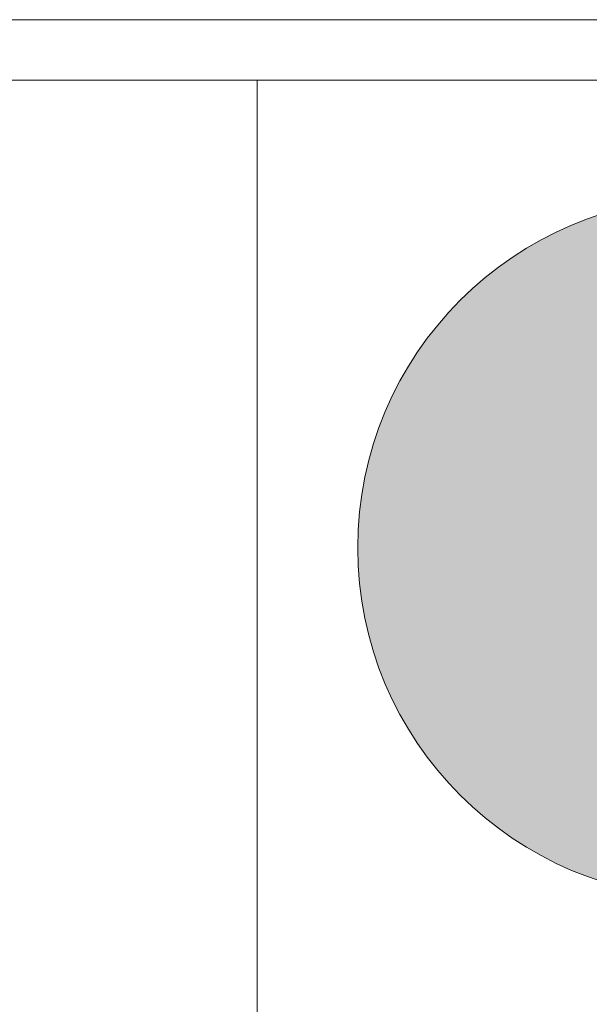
# Model space of a CAD drawing. Header units: millimetres. Extents: x -115268 to 140687, y -37779 to 24471.
# Tile 209 of 256: x 47686 to 47968, y 9242 to 9731. Entities that reach past the tile are written whole.
import ezdxf

# ---------------------------------------------------------------- set-up
doc = ezdxf.new("R2010")
doc.units = ezdxf.units.MM
doc.layers.get('0').update_dxf_attribs({"lineweight": 9})
doc.layers.add('A_CIENKA', color=7, linetype='Continuous', lineweight=9)
doc.layers.add('A_RAMKA', color=7, linetype='Continuous', lineweight=9)

# ---------------------------------------------------------------- blocks, each defined once
blk = doc.blocks.new('METRYKA11')
at = {"true_color": 0x000000}
h = blk.add_hatch(color=18, dxfattribs=at)
h.dxf.hatch_style = 1
h.paths.add_polyline_path([(7511428.56, 5508702.86, 1), (7511776.45, 5508702.86, 1)])
blk.add_line((7511378.67, 5508935.17), (7511378.67, 5506025.17))
blk.add_lwpolyline([(7511378.67, 5508935.17), (7511878.67, 5508935.17)])
at = {"color": 7}
blk.add_circle((7511602.5, 5508702.86), 173.94, dxfattribs=at)
blk.add_circle((7511602.5, 5508702.86), 173.94, dxfattribs=at)

msp = doc.modelspace()

# ---------------------------------------------------------------- linework, layer by layer
at = {"layer": 'A_CIENKA'}
msp.add_lwpolyline([(44137.72768, 9730.89955), (48337.72768, 9730.89955), (48337.72768, 6760.89955), (44137.72768, 6760.89955), (44137.72768, 9730.89955)], dxfattribs=at)
at = {"layer": 'A_RAMKA'}
msp.add_lwpolyline([(44317.72768, 9700.89955), (48303.54185, 9700.89955), (48303.54185, 6790.89955), (44317.72768, 6790.89955)], close=True, dxfattribs=at)

# ---------------------------------------------------------------- block references
at = {"layer": 'A_CIENKA'}
msp.add_blockref('METRYKA11', (-7463575.1277, -5499234.27302), dxfattribs=at)

doc.saveas('drawing.dxf')
